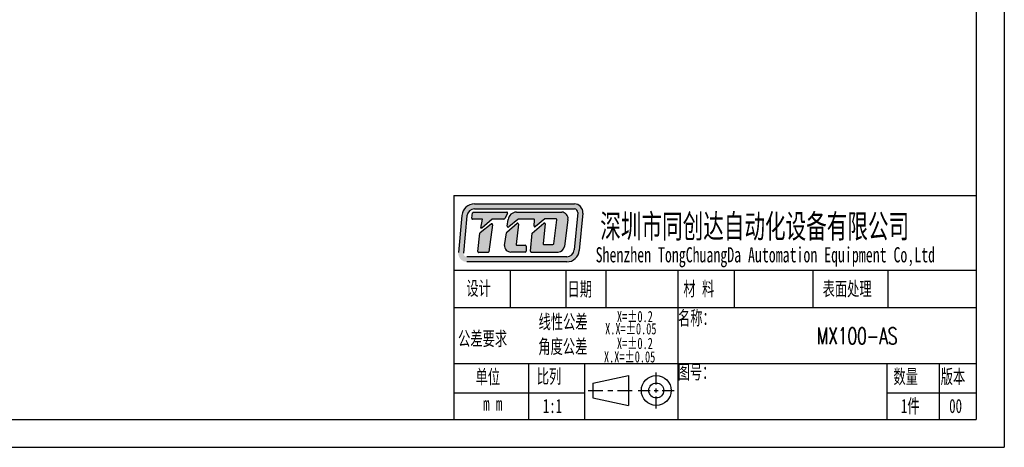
# Model space of a CAD drawing. Header units: millimetres. Extents: x 15687 to 16129, y 526 to 1151.
# Tile 2 of 6: x 15852 to 16129, y 526 to 647. Entities that reach past the tile are written whole.
import ezdxf

# ---------------------------------------------------------------- set-up
doc = ezdxf.new("R2010")
doc.units = ezdxf.units.MM
doc.header["$LTSCALE"] = 0.3
doc.layers.add('外框', color=7, linetype='Continuous', lineweight=30)
doc.layers.add('文字', color=3, linetype='Continuous', lineweight=13)
doc.styles.add('SLDTEXTSTYLE2', font='txt')
doc.styles.get("Standard").update_dxf_attribs({"font": 'txt.shx', "width": 0.67, "oblique": 5, "bigfont": 'gbcbig.shx'})

# ---------------------------------------------------------------- blocks, each defined once
blk = doc.blocks.new('Y')
at = {"lineweight": 30}
for p, q in [((-4136.76, 2009.27), (-3862.74, 2009.27)), ((-4154.44, 2003.97), (-3857.44, 2003.97)), ((-4154.44, 2003.97), (-3857.44, 2003.97))]:
    blk.add_line(p, q, dxfattribs=at)
blk = doc.blocks.new('W')
at = {"lineweight": 30}
for p, q in [((-3857.44, 2213.99), (-3857.44, 2003.97)), ((-3857.44, 2213.99), (-3857.44, 2003.97)), ((-3862.74, 2208.69), (-3862.74, 2009.27))]:
    blk.add_line(p, q, dxfattribs=at)
blk.add_blockref('Y', (0, 0))

msp = doc.modelspace()

# ---------------------------------------------------------------- hatches: boundary and pattern name
at = {"layer": '外框'}
h = msp.add_hatch(color=256, dxfattribs=at)
h.dxf.hatch_style = 1
h.paths.add_polyline_path([(16007.898, 594.945), (15979.762, 594.945, 0.3871904), (15976.209, 591.708), (15975.226, 581.189, 0.4417631), (15977.595, 578.588), (16005.747, 578.588, 0.3876272), (16009.301, 581.831), (16010.268, 592.348, 0.4413093)])
h.paths.add_polyline_path([(16007.898, 593.518, -0.4413093), (16008.846, 592.479), (16007.88, 581.961, -0.3876272), (16005.747, 580.016), (15977.595, 580.016, -0.4417631), (15976.648, 581.056), (15977.63, 591.575, -0.3871904), (15979.762, 593.518)], flags=16)
h.paths.add_polyline_path([(15988.86, 592.601, -0.5692565), (15989.07, 592.25), (15988.272, 590.779, -0.2751589), (15988.063, 590.655), (15984.855, 590.655, 0.1785487), (15984.7, 590.598), (15981.79, 588.112), (15981.584, 588.112), (15982.05, 590.658), (15979.223, 590.658, -0.4551699), (15978.988, 590.929), (15979.188, 592.373, -0.3736999), (15979.423, 592.578)], flags=0)
h.paths.add_polyline_path([(15984.454, 589.282, -0.6728841), (15984.837, 589.062), (15983.806, 581.431, -0.3754282), (15983.571, 581.225), (15980.967, 581.225, -0.4451596), (15980.731, 581.487), (15981.278, 586.703, -0.2032664), (15981.368, 586.865)], flags=0)
h.paths.add_polyline_path([(15991.596, 592.602), (16004.333, 592.602, -0.4535474), (16006.102, 590.582), (16005.082, 582.917, -0.3759441), (16003.313, 581.368), (15995.76, 581.368, -0.443757), (15995.523, 581.63), (15996.032, 586.714), (15999.301, 589.49, -0.6781546), (15999.691, 589.283), (15999.087, 583.745, 0.4464345), (15999.323, 583.481), (16001.85, 583.481, 0.3783283), (16002.086, 583.69), (16002.935, 590.493, 0.4510331), (16002.698, 590.76), (15999.725, 590.76, 0.1736567), (15999.574, 590.706), (15996.933, 588.536, -0.6630003), (15996.545, 588.74), (15996.681, 590.377, 0.4388203), (15996.444, 590.634), (15992.116, 590.634, 0.1753949), (15991.963, 590.579), (15989.388, 588.434, -0.6807563), (15988.999, 588.646), (15989.236, 590.521, -0.3779258)], flags=0)
h.paths.add_polyline_path([(15988.864, 586.948), (15991.74, 589.476, -0.6841835), (15992.133, 589.271), (15991.509, 583.523, 0.4462884), (15991.745, 583.259), (15994.054, 583.259, -0.4142136), (15994.292, 583.021), (15994.292, 581.606, -0.4142136), (15994.054, 581.368), (15990.017, 581.368, -0.4294817), (15988.235, 583.245), (15988.785, 586.805, -0.1758286)], flags=0)
h.paths.add_polyline_path([(15989.07, 592.25, 0.5692565), (15988.86, 592.601), (15979.423, 592.578, 0.3736999), (15979.188, 592.373), (15978.988, 590.929, 0.4551699), (15979.223, 590.658), (15982.05, 590.658), (15981.584, 588.112), (15981.79, 588.112), (15984.7, 590.598, -0.1785487), (15984.855, 590.655), (15988.063, 590.655, 0.2751589), (15988.272, 590.779)], flags=0)
h.paths.add_polyline_path([(15984.837, 589.062, 0.6728841), (15984.454, 589.282), (15981.368, 586.865, 0.2032664), (15981.278, 586.703), (15980.731, 581.487, 0.4451596), (15980.967, 581.225), (15983.571, 581.225, 0.3754282), (15983.806, 581.431)], flags=0)
h.paths.add_polyline_path([(15992.133, 589.271, 0.6841835), (15991.74, 589.476), (15988.864, 586.948, 0.1758286), (15988.785, 586.805), (15988.235, 583.245, 0.4294817), (15990.017, 581.368), (15994.054, 581.368, 0.4142136), (15994.292, 581.606), (15994.292, 583.021, 0.4142136), (15994.054, 583.259), (15991.745, 583.259, -0.4462884), (15991.509, 583.523)], flags=0)
h.paths.add_polyline_path([(16004.333, 592.602), (15991.596, 592.602, 0.3779258), (15989.236, 590.521), (15988.999, 588.646, 0.6807563), (15989.388, 588.434), (15991.963, 590.579, -0.1753949), (15992.116, 590.634), (15996.444, 590.634, -0.4388203), (15996.681, 590.377), (15996.545, 588.74, 0.6630003), (15996.933, 588.536), (15999.574, 590.706, -0.1736567), (15999.725, 590.76), (16002.698, 590.76, -0.4510331), (16002.935, 590.493), (16002.086, 583.69, -0.3783283), (16001.85, 583.481), (15999.323, 583.481, -0.4464345), (15999.087, 583.745), (15999.691, 589.283, 0.6781546), (15999.301, 589.49), (15996.032, 586.714), (15995.523, 581.63, 0.443757), (15995.76, 581.368), (16003.313, 581.368, 0.3759441), (16005.082, 582.917), (16006.102, 590.582, 0.4535474)], flags=0)
h = msp.add_hatch(color=256, dxfattribs=at)
h.dxf.hatch_style = 1
h.paths.add_polyline_path([(15989.07, 592.25, 0.5692565), (15988.86, 592.601), (15979.423, 592.578, 0.3736999), (15979.188, 592.373), (15978.988, 590.929, 0.4551699), (15979.223, 590.658), (15982.05, 590.658), (15981.584, 588.112), (15981.79, 588.112), (15984.7, 590.598, -0.1785487), (15984.855, 590.655), (15988.063, 590.655, 0.2751589), (15988.272, 590.779)])
h.paths.add_polyline_path([(15984.837, 589.062, 0.6728841), (15984.454, 589.282), (15981.368, 586.865, 0.2032664), (15981.278, 586.703), (15980.731, 581.487, 0.4451596), (15980.967, 581.225), (15983.571, 581.225, 0.3754282), (15983.806, 581.431)])
h.paths.add_polyline_path([(15992.133, 589.271, 0.6841835), (15991.74, 589.476), (15988.864, 586.948, 0.1758286), (15988.785, 586.805), (15988.235, 583.245, 0.4294817), (15990.017, 581.368), (15994.054, 581.368, 0.4142136), (15994.292, 581.606), (15994.292, 583.021, 0.4142136), (15994.054, 583.259), (15991.745, 583.259, -0.4462884), (15991.509, 583.523)])
h.paths.add_polyline_path([(16004.333, 592.602), (15991.596, 592.602, 0.3779258), (15989.236, 590.521), (15988.999, 588.646, 0.6807563), (15989.388, 588.434), (15991.963, 590.579, -0.1753949), (15992.116, 590.634), (15996.444, 590.634, -0.4388203), (15996.681, 590.377), (15996.545, 588.74, 0.6630003), (15996.933, 588.536), (15999.574, 590.706, -0.1736567), (15999.725, 590.76), (16002.698, 590.76, -0.4510331), (16002.935, 590.493), (16002.086, 583.69, -0.3783283), (16001.85, 583.481), (15999.323, 583.481, -0.4464345), (15999.087, 583.745), (15999.691, 589.283, 0.6781546), (15999.301, 589.49), (15996.032, 586.714), (15995.523, 581.63, 0.443757), (15995.76, 581.368), (16003.313, 581.368, 0.3759441), (16005.082, 582.917), (16006.102, 590.582, 0.4535474)])

# ---------------------------------------------------------------- linework, layer by layer
at = {"layer": '外框', "lineweight": 30}
for p, q in [((15973.968, 597.29), (16121.196, 597.29)), ((15973.968, 597.29), (15973.968, 534.192)), ((15976.209, 591.708), (15975.226, 581.189)), ((15977.63, 591.575), (15976.648, 581.056)), ((15978.988, 590.929), (15979.188, 592.373)), ((15989.822, 576.258), (15989.822, 565.741)), ((16005.517, 576.258), (16005.517, 565.741)), ((16016.735, 576.258), (16016.735, 565.741)), ((16037.066, 576.258), (16037.066, 534.192)), ((16052.958, 576.258), (16052.958, 565.741)), ((16075.14, 576.258), (16075.14, 565.741)), ((16096.219, 576.258), (16096.219, 565.741)), ((15973.968, 565.741), (16121.196, 565.741)), ((15973.968, 549.967), (16121.196, 549.967)), ((15995, 549.967), (15995, 534.192)), ((16010.775, 549.967), (16010.775, 534.192)), ((16095.957, 549.967), (16095.957, 534.192)), ((16110.68, 549.967), (16110.68, 534.192)), ((16030.986, 544.021), (16030.986, 547.406)), ((16013.1, 544.431), (16023.179, 546.535)), ((16013.1, 544.431), (16013.1, 540.225)), ((16023.179, 546.535), (16023.179, 538.122)), ((15973.968, 541.628), (16010.775, 541.628)), ((16011.802, 542.328), (16015.947, 542.328)), ((16017.328, 542.328), (16018.71, 542.328)), ((16020.091, 542.328), (16024.236, 542.328)), ((16025.908, 542.328), (16029.293, 542.328)), ((16030.422, 542.328), (16031.55, 542.328)), ((16030.986, 541.764), (16030.986, 542.892)), ((16032.679, 542.328), (16036.064, 542.328)), ((16095.957, 541.628), (16121.196, 541.628)), ((16013.1, 540.225), (16023.179, 538.122)), ((16030.986, 537.25), (16030.986, 540.636))]:
    msp.add_line(p, q, dxfattribs=at)
at = {"layer": '外框'}
for p, q in [((15979.762, 594.945), (16007.898, 594.945)), ((15979.423, 592.578), (15988.86, 592.601)), ((15979.762, 593.518), (16007.898, 593.518)), ((15989.07, 592.25), (15988.272, 590.779)), ((15991.596, 592.602), (16004.333, 592.602)), ((16008.846, 592.479), (16007.88, 581.961)), ((16010.268, 592.348), (16009.301, 581.831)), ((15982.05, 590.658), (15979.223, 590.658)), ((15981.368, 586.865), (15984.454, 589.282)), ((15981.584, 588.112), (15982.05, 590.658)), ((15984.7, 590.598), (15981.79, 588.112)), ((15984.837, 589.062), (15983.806, 581.431)), ((15988.063, 590.655), (15984.855, 590.655)), ((15988.864, 586.948), (15991.74, 589.476)), ((15988.999, 588.646), (15989.236, 590.521)), ((15991.963, 590.579), (15989.388, 588.434)), ((15992.133, 589.271), (15991.509, 583.523)), ((15996.444, 590.634), (15992.116, 590.634)), ((15996.032, 586.714), (15999.301, 589.49)), ((15996.545, 588.74), (15996.681, 590.377)), ((15999.574, 590.706), (15996.933, 588.536)), ((15999.691, 589.283), (15999.087, 583.745)), ((16002.698, 590.76), (15999.725, 590.76)), ((16002.086, 583.69), (16002.935, 590.493)), ((16006.102, 590.582), (16005.082, 582.917)), ((15980.731, 581.487), (15981.278, 586.703)), ((15981.79, 588.112), (15981.584, 588.112)), ((15988.235, 583.245), (15988.785, 586.805)), ((15995.523, 581.63), (15996.032, 586.714)), ((15991.745, 583.259), (15994.054, 583.259)), ((15994.292, 583.021), (15994.292, 581.606)), ((15999.323, 583.481), (16001.85, 583.481)), ((16005.747, 580.016), (15977.595, 580.016)), ((15983.571, 581.225), (15980.967, 581.225)), ((15994.054, 581.368), (15990.017, 581.368)), ((15995.76, 581.368), (16003.313, 581.368)), ((16005.747, 578.588), (15977.595, 578.588)), ((15973.968, 576.258), (16121.196, 576.258))]:
    msp.add_line(p, q, dxfattribs=at)
at = {"layer": '外框', "lineweight": 30}
for radius in [4.207, 2.103]:
    msp.add_circle((16030.986, 542.328), radius, dxfattribs=at)
at = {"layer": '外框'}
for centre, radius, start, end in [((15979.762, 591.376), 3.569, 90, 174.66371), ((16007.898, 592.566), 2.379, 354.75075, 90), ((15979.762, 591.376), 2.142, 90, 174.66371), ((15988.86, 592.363), 0.238, 331.53887, 90.14277), ((15991.596, 590.223), 2.379, 90, 172.81149), ((16004.333, 590.818), 1.785, 352.41382, 90), ((16007.898, 592.566), 0.952, 354.75075, 90), ((15984.601, 589.094), 0.238, 352.31021, 128.05413), ((15984.855, 590.417), 0.238, 90, 130.49363), ((15988.063, 590.893), 0.238, 270, 331.53887), ((15989.235, 588.617), 0.238, 172.81149, 309.79279), ((15991.897, 589.297), 0.238, 353.7974, 131.31456), ((15992.116, 590.396), 0.238, 90, 129.79279), ((15996.444, 590.396), 0.238, 355.22864, 90), ((15996.782, 588.72), 0.238, 175.22864, 309.4062), ((15999.455, 589.308), 0.238, 353.76947, 130.34282), ((15999.725, 590.522), 0.238, 90, 129.4062), ((16002.698, 590.522), 0.238, 352.89219, 90), ((15981.514, 586.678), 0.238, 128.05413, 174.01321), ((15989.021, 586.769), 0.238, 131.31456, 171.20377), ((15990.017, 583.152), 1.785, 177.02945, 270), ((15991.745, 583.497), 0.238, 173.7974, 270), ((15994.054, 583.021), 0.238, 0, 90), ((15999.323, 583.719), 0.238, 173.76947, 270), ((16001.85, 583.719), 0.238, 270, 352.89219), ((16003.313, 583.152), 1.785, 270, 352.41382), ((15980.967, 581.463), 0.238, 174.01321, 270), ((15983.571, 581.463), 0.238, 270, 352.31021), ((15994.054, 581.606), 0.238, 270, 0), ((15995.76, 581.606), 0.238, 174.28163, 270), ((16005.747, 582.157), 2.142, 270, 354.75075), ((16005.747, 582.157), 3.569, 270, 354.75075)]:
    msp.add_arc(centre, radius, start, end, dxfattribs=at)
at = {"layer": '外框', "lineweight": 30}
for centre, start, end in [((15979.424, 592.34), 90.14277, 172.10561), ((15979.223, 590.896), 172.10561, 270)]:
    msp.add_arc(centre, 0.238, start, end, dxfattribs=at)

# ---------------------------------------------------------------- block references
at = {"layer": '外框', "lineweight": 25, "xscale": 1.487159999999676, "yscale": 1.487160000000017, "zscale": 1.48716}
msp.add_blockref('W', (21865.707, -2453.918), dxfattribs=at)

# ---------------------------------------------------------------- texts
at = {"layer": '外框', "style": 'SLDTEXTSTYLE2', "width": 0.67}
for s, height, p in [('深圳市同创达自动化设备有限公司', 6.66248, (16015.209, 585.312)), ('Shenzhen TongChuangDa Automation Equipment Co,Ltd', 4.28302, (16013.903, 578.455)), ('设计', 3.9658, (15977.455, 569.156)), ('日期', 3.9658, (16005.96, 568.94)), ('材 料', 3.9658, (16038.634, 569.02)), ('表面处理', 3.9658, (16077.881, 569.02)), ('线性公差', 3.9658, (15997.811, 559.729)), ('X=±0.2', 3.1726, (16019.893, 561.596)), ('名称：', 3.9658, (16037.118, 560.78)), ('X.X=±0.05', 3.1726, (16016.581, 558.147)), ('公差要求', 3.9658, (15975.131, 554.981)), ('角度公差', 3.9658, (15997.747, 552.751)), ('X=±0.2', 3.1726, (16019.893, 554.02)), ('X.X=±0.05', 3.1726, (16016.244, 550.234)), ('图号：', 3.9658, (16037.012, 545.569)), ('单位', 3.9658, (15980.055, 544.208)), ('比列', 3.9658, (15997.315, 544.328)), ('数量', 3.9658, (16097.843, 544.268)), ('版本', 3.9658, (16111.156, 544.268)), (' m m', 3.9658, (15980.376, 536.617)), ('1:1', 3.9658, (15999.02, 535.985)), ('1件', 3.9658, (16099.955, 535.985)), ('00', 3.9658, (16113.55, 535.985))]:
    msp.add_text(s, height=height, dxfattribs=at).set_placement(p)
at = {"layer": '文字', "ltscale": 0.3, "width": 0.67}
msp.add_text('MX100-AS', height=4.7143, dxfattribs=at).set_placement((16076.228, 555.351))

doc.saveas('drawing.dxf')
